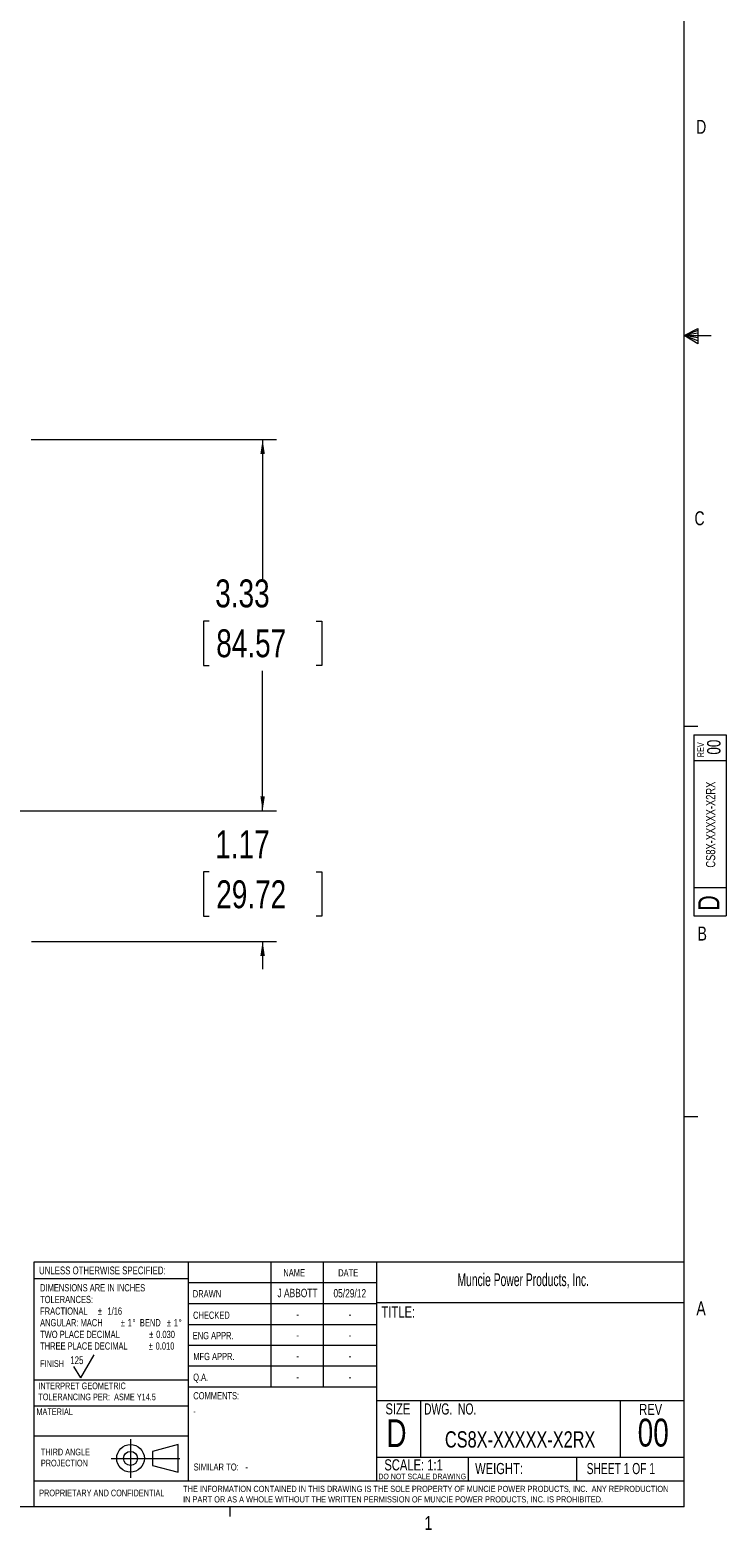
# Model space of a CAD drawing. Header units: inches. Extents: x 0.3 to 33.9, y 0.2 to 21.7.
# Tile 13 of 19: x 27.7 to 33.9, y 0.2 to 13.7. Entities that reach past the tile are written whole.
import ezdxf

# ---------------------------------------------------------------- set-up
doc = ezdxf.new("R2010")
doc.units = ezdxf.units.IN
doc.header["$MEASUREMENT"] = 0
doc.linetypes.add('CENTERX2', pattern=[0.8, 0.5, -0.1, 0.1, -0.1])
doc.layers.add('BORDER', color=7, linetype='Continuous', lineweight=15)
doc.layers.add('SLD-0', color=7, linetype='Continuous', lineweight=15)
doc.styles.add('SLDTEXTSTYLE0', font='TXT', dxfattribs={"width": 0.75})
doc.styles.add('SLDTEXTSTYLE1', font='TXT', dxfattribs={"width": 0.605})
doc.styles.add('SLDTEXTSTYLE2', font='TXT', dxfattribs={"width": 0.694444})
doc.styles.add('SLDTEXTSTYLE3', font='TXT', dxfattribs={"width": 0.6875})
doc.dimstyles.new('SLDDIMSTYLE0', dxfattribs={"dimtxt": 0.25, "dimasz": 0.13, "dimexe": 0, "dimexo": 0.0625, "dimgap": 0.0625, "dimtad": 0, "dimtih": 1, "dimtoh": 1, "dimrnd": 1e-09, "dimzin": 12, "dimdsep": 46, "dimtxsty": 'SLDTEXTSTYLE0', "dimsah": 1, "dimcen": 0.09, "dimadec": 0, "dimazin": 3, "dimtfac": 1, "dimtofl": 0, "dimtmove": 0, "dimatfit": 3, "dimfxl": 1, "dimfrac": 2, "dimtolj": 1, "dimtzin": 12, "dimarcsym": 0})
doc.dimstyles.new('SLDDIMSTYLE1', dxfattribs={"dimtxt": 0.25, "dimasz": 0.13, "dimexe": 0, "dimexo": 0.0625, "dimgap": 0.0625, "dimtad": 0, "dimtih": 1, "dimtoh": 1, "dimrnd": 1e-09, "dimzin": 12, "dimdsep": 46, "dimtxsty": 'SLDTEXTSTYLE0', "dimsah": 1, "dimcen": 0.09, "dimadec": 0, "dimazin": 3, "dimtfac": 1, "dimtmove": 0, "dimatfit": 0, "dimfxl": 1, "dimfrac": 2, "dimtolj": 1, "dimtzin": 12, "dimarcsym": 0})

# ---------------------------------------------------------------- blocks, each defined once
blk = doc.blocks.new('Block1')
at = {"layer": 'SLD-0', "color": 1, "linetype": 'CENTERX2'}
for p, q in [((3.162, 0.867), (3.162, 0.522)), ((2.989, 0.695), (3.334, 0.695))]:
    blk.add_line(p, q, dxfattribs=at)
at = {"layer": 'SLD-0', "color": 1}
for p, q in [((3.589, 0.818), (3.359, 0.758)), ((3.589, 0.571), (3.589, 0.818)), ((3.334, 0.695), (3.604, 0.695)), ((3.359, 0.758), (3.359, 0.632)), ((3.359, 0.632), (3.589, 0.571))]:
    blk.add_line(p, q, dxfattribs=at)
for radius in [0.124, 0.0629]:
    blk.add_circle((3.162, 0.695), radius, dxfattribs=at)
blk = doc.blocks.new('SW_NOTE_0')
at = {"layer": 'SLD-0', "color": 0, "char_height": 0.06, "attachment_point": 1, "style": 'SLDTEXTSTYLE0'}
for s, insert in [('THIRD ANGLE', (0, 0.077)), ('PROJECTION', (0, -0.022))]:
    blk.add_mtext(s, dxfattribs=dict(at, insert=insert))
blk = doc.blocks.new('SW_NOTE_1')
at = {"layer": 'SLD-0', "color": 0, "char_height": 0.055, "attachment_point": 1, "style": 'SLDTEXTSTYLE0'}
for s, insert in [('THE INFORMATION CONTAINED IN THIS DRAWING IS THE SOLE PROPERTY OF MUNCIE POWER PRODUCTS, INC.  ANY REPRODUCTION', (0, 0.071)), ('IN PART OR AS A WHOLE WITHOUT THE WRITTEN PERMISSION OF MUNCIE POWER PRODUCTS, INC. IS PROHIBITED.', (0, -0.023))]:
    blk.add_mtext(s, dxfattribs=dict(at, insert=insert))
blk = doc.blocks.new('SW_NOTE_2')
at = {"layer": 'SLD-0', "color": 0, "char_height": 0.065, "attachment_point": 1, "style": 'SLDTEXTSTYLE0'}
for s, insert in [('DIMENSIONS ARE IN INCHES', (0, 0.084)), ('TOLERANCES:', (0, -0.021)), ('FRACTIONAL', (0, -0.125)), ('%%p', (0.518, -0.125)), ('1/16', (0.604, -0.125)), ('ANGULAR: MACH', (0, -0.229)), ('%%p', (0.723, -0.229)), ('1', (0.785, -0.229)), ('%%d', (0.829, -0.229)), ('BEND', (0.895, -0.229)), ('%%p', (1.137, -0.229)), ('1', (1.199, -0.229)), ('%%d', (1.243, -0.229)), ('TWO PLACE DECIMAL', (0, -0.334)), ('%%p', (0.979, -0.334)), ('0.030', (1.041, -0.334)), ('THREE PLACE DECIMAL', (0, -0.438)), ('%%p', (0.974, -0.438)), ('0.010', (1.036, -0.438))]:
    blk.add_mtext(s, dxfattribs=dict(at, insert=insert))
blk = doc.blocks.new('SW_NOTE_3')
at = {"layer": 'SLD-0', "color": 0, "char_height": 0.06, "attachment_point": 1, "style": 'SLDTEXTSTYLE0'}
for s, insert in [('INTERPRET GEOMETRIC', (0, 0.077)), ('TOLERANCING PER:  ASME Y14.5', (0, -0.022))]:
    blk.add_mtext(s, dxfattribs=dict(at, insert=insert))
blk = doc.blocks.new('_D_4')
at = {"layer": 'SLD-0'}
for p, q in [((29.743, 6.651), (29.743, 6.901)), ((25.594, 6.651), (29.868, 6.651)), ((29.264, 6.103), (29.213, 6.103)), ((29.213, 6.103), (29.213, 5.706)), ((30.222, 6.103), (30.273, 6.103)), ((30.273, 6.103), (30.273, 5.706)), ((29.213, 5.706), (29.264, 5.706)), ((30.273, 5.706), (30.222, 5.706)), ((27.671, 5.481), (29.868, 5.481)), ((29.743, 5.481), (29.743, 5.231))]:
    blk.add_line(p, q, dxfattribs=at)
for points in [[(29.743, 6.651), (29.763, 6.781), (29.723, 6.781)], [(29.743, 5.481), (29.723, 5.351), (29.763, 5.351)]]:
    blk.add_solid(points, dxfattribs=at)
at = {"layer": 'SLD-0', "char_height": 0.25, "attachment_point": 1, "style": 'SLDTEXTSTYLE0'}
for s, insert in [('1.17', (29.318, 6.476, 0.413)), ('29.72', (29.327, 6.028, 0.413))]:
    blk.add_mtext(s, dxfattribs=dict(at, insert=insert))
blk = doc.blocks.new('_D_5')
at = {"layer": 'SLD-0'}
for p, q in [((27.666, 9.98), (29.868, 9.98)), ((29.743, 9.98), (29.743, 8.726)), ((29.264, 8.352), (29.213, 8.352)), ((29.213, 8.352), (29.213, 7.955)), ((30.222, 8.352), (30.273, 8.352)), ((30.273, 8.352), (30.273, 7.955)), ((29.213, 7.955), (29.264, 7.955)), ((30.273, 7.955), (30.222, 7.955)), ((29.743, 6.651), (29.743, 7.905)), ((25.594, 6.651), (29.868, 6.651))]:
    blk.add_line(p, q, dxfattribs=at)
for points in [[(29.743, 9.98), (29.723, 9.85), (29.763, 9.85)], [(29.743, 6.651), (29.763, 6.781), (29.723, 6.781)]]:
    blk.add_solid(points, dxfattribs=at)
at = {"layer": 'SLD-0', "char_height": 0.25, "attachment_point": 1, "style": 'SLDTEXTSTYLE0'}
for s, insert in [('3.33', (29.318, 8.725, 0.413)), ('84.57', (29.327, 8.278, 0.413))]:
    blk.add_mtext(s, dxfattribs=dict(at, insert=insert))

msp = doc.modelspace()

# ---------------------------------------------------------------- linework, layer by layer
at = {"layer": 'BORDER'}
for p, q in [((27.694, 0.645), (27.694, 2.609)), ((27.694, 2.609), (33.523, 2.609)), ((29.076, 2.609), (29.076, 0.645)), ((29.817, 2.609), (29.817, 1.484)), ((30.285, 2.609), (30.285, 1.484)), ((30.764, 2.609), (30.764, 0.645)), ((29.076, 2.455), (27.694, 2.455)), ((29.076, 2.422), (30.764, 2.422)), ((29.076, 2.234), (30.764, 2.234)), ((30.764, 2.242), (33.523, 2.242)), ((29.076, 2.047), (30.764, 2.047)), ((28.111, 1.567), (28.231, 1.775)), ((30.764, 1.859), (29.076, 1.859)), ((28.111, 1.567), (28.051, 1.671)), ((30.764, 1.672), (29.076, 1.672)), ((27.694, 1.55), (29.076, 1.55)), ((30.764, 1.484), (29.073, 1.484)), ((30.764, 1.365), (33.523, 1.365)), ((31.16, 1.365), (31.16, 0.858)), ((32.951, 1.365), (32.951, 0.858)), ((27.694, 1.317), (29.076, 1.317)), ((27.694, 1.047), (29.076, 1.047)), ((30.764, 0.858), (33.523, 0.858)), ((31.587, 0.858), (31.587, 0.645)), ((32.559, 0.858), (32.559, 0.645)), ((27.691, 0.645), (27.691, 0.411)), ((27.691, 0.645), (33.523, 0.645))]:
    msp.add_line(p, q, dxfattribs=at)
at = {"layer": 'SLD-0'}
for p, q in [((33.523, 0.411), (33.523, 21.411)), ((33.523, 10.911), (33.647, 10.976)), ((33.647, 10.958), (33.523, 10.911)), ((33.647, 10.934), (33.523, 10.911)), ((33.647, 10.891), (33.523, 10.911)), ((33.647, 10.865), (33.523, 10.911)), ((33.647, 10.837), (33.523, 10.911)), ((33.523, 10.911), (33.766, 10.911)), ((33.647, 10.976), (33.647, 10.837)), ((33.523, 7.411), (33.648, 7.411)), ((33.61, 7.332), (33.9, 7.332)), ((33.61, 7.332), (33.61, 5.709)), ((33.9, 7.332), (33.9, 5.709)), ((33.9, 7.099), (33.61, 7.099)), ((33.61, 5.965), (33.9, 5.965)), ((33.61, 5.709), (33.9, 5.709)), ((33.523, 3.911), (33.648, 3.911)), ((33.523, 0.411), (0.523, 0.411)), ((29.448, 0.411), (29.448, 0.326))]:
    msp.add_line(p, q, dxfattribs=at)

# ---------------------------------------------------------------- block references
at = {"color": 7, "linetype": 'Continuous'}
msp.add_blockref('Block1', (25.396, 0.151), dxfattribs=at)
at = {"layer": 'SLD-0'}
for name, p in [('SW_NOTE_2', (27.747, 2.324)), ('SW_NOTE_3', (27.731, 1.449)), ('SW_NOTE_0', (27.754, 0.856)), ('SW_NOTE_1', (29.03, 0.529))]:
    msp.add_blockref(name, p, dxfattribs=at)

# ---------------------------------------------------------------- texts
at = {"color": 7, "linetype": 'Continuous', "lineweight": 0, "char_height": 0.125, "attachment_point": 1, "style": 'SLDTEXTSTYLE0'}
for s, insert in [('D', (33.632, 12.845)), ('C', (33.617, 9.336)), ('B', (33.645, 5.613)), ('A', (33.634, 2.254)), ('1', (31.195, 0.329))]:
    msp.add_mtext(s, dxfattribs=dict(at, insert=insert))
at = {"color": 7, "linetype": 'Continuous', "lineweight": 0, "rotation": 90, "style": 'SLDTEXTSTYLE0'}
for s, insert, char_height, attachment_point in [('REV', (33.642, 7.131), 0.06, 1), ('00', (33.73, 7.222), 0.12, 2), ('CS8X-XXXXX-X2RX', (33.72, 6.527), 0.08333, 2), ('D', (33.651, 5.756), 0.19, 1)]:
    msp.add_mtext(s, dxfattribs=dict(at, insert=insert, char_height=char_height, attachment_point=attachment_point))
at = {"layer": 'BORDER', "style": 'SLDTEXTSTYLE0'}
for s, insert, char_height, attachment_point in [('125', (28.018, 1.761), 0.07, 1), ('CS8X-XXXXX-X2RX', (32.053, 1.089), 0.14583, 2), ('00', (33.247, 1.202), 0.25, 2), ('-', (29.588, 0.8), 0.0625, 1), ('PROPRIETARY AND CONFIDENTIAL', (27.739, 0.566), 0.06, 1)]:
    msp.add_mtext(s, dxfattribs=dict(at, insert=insert, char_height=char_height, attachment_point=attachment_point))
at = {"layer": 'SLD-0'}
for s, insert, char_height, attachment_point, style in [('UNLESS OTHERWISE SPECIFIED:', (27.738, 2.566), 0.07, 1, 'SLDTEXTSTYLE0'), ('NAME', (29.929, 2.543), 0.065, 1, 'SLDTEXTSTYLE0'), ('DATE', (30.421, 2.542), 0.065, 1, 'SLDTEXTSTYLE0'), ('Muncie Power Products, Inc.', (31.491, 2.505), 0.11458, 1, 'SLDTEXTSTYLE1'), ('DRAWN', (29.117, 2.354), 0.065, 1, 'SLDTEXTSTYLE0'), ('J ABBOTT', (30.056, 2.366), 0.075, 2, 'SLDTEXTSTYLE0'), ('05/29/12', (30.525, 2.364), 0.075, 2, 'SLDTEXTSTYLE0'), ('CHECKED', (29.119, 2.162), 0.065, 1, 'SLDTEXTSTYLE0'), ('TITLE:', (30.81, 2.208), 0.1, 1, 'SLDTEXTSTYLE0'), ('-', (30.057, 2.177), 0.075, 2, 'SLDTEXTSTYLE0'), ('-', (30.526, 2.177), 0.075, 2, 'SLDTEXTSTYLE0'), ('ENG APPR.', (29.116, 1.979), 0.065, 1, 'SLDTEXTSTYLE0'), ('-', (30.057, 1.989), 0.075, 2, 'SLDTEXTSTYLE0'), ('-', (30.526, 1.989), 0.075, 2, 'SLDTEXTSTYLE0'), ('MFG APPR.', (29.121, 1.792), 0.065, 1, 'SLDTEXTSTYLE0'), ('-', (30.057, 1.802), 0.075, 2, 'SLDTEXTSTYLE0'), ('-', (30.526, 1.802), 0.075, 2, 'SLDTEXTSTYLE0'), ('FINISH', (27.747, 1.726), 0.06, 1, 'SLDTEXTSTYLE0'), ('Q.A.', (29.12, 1.606), 0.065, 1, 'SLDTEXTSTYLE0'), ('-', (30.057, 1.614), 0.075, 2, 'SLDTEXTSTYLE0'), ('-', (30.526, 1.614), 0.075, 2, 'SLDTEXTSTYLE0'), ('COMMENTS:', (29.121, 1.44), 0.065, 1, 'SLDTEXTSTYLE0'), ('MATERIAL', (27.714, 1.294), 0.06, 1, 'SLDTEXTSTYLE0'), ('-', (29.121, 1.3), 0.0625, 1, 'SLDTEXTSTYLE0'), ('SIZE', (30.845, 1.34), 0.1, 1, 'SLDTEXTSTYLE0'), ('DWG.  NO.', (31.191, 1.339), 0.1, 1, 'SLDTEXTSTYLE2'), ('REV', (33.121, 1.335), 0.1, 1, 'SLDTEXTSTYLE0'), ('D', (30.853, 1.197), 0.25, 1, 'SLDTEXTSTYLE0'), ('SCALE: 1:1', (30.835, 0.838), 0.1, 1, 'SLDTEXTSTYLE0'), ('SHEET 1 OF 1', (32.65, 0.805), 0.1, 1, 'SLDTEXTSTYLE3'), ('SIMILAR TO:', (29.124, 0.8), 0.0625, 1, 'SLDTEXTSTYLE0'), ('DO NOT SCALE DRAWING', (31.175, 0.709), 0.05, 2, 'SLDTEXTSTYLE0'), ('WEIGHT:', (31.649, 0.805), 0.1, 1, 'SLDTEXTSTYLE0')]:
    msp.add_mtext(s, dxfattribs=dict(at, insert=insert, char_height=char_height, attachment_point=attachment_point, style=style))

# ---------------------------------------------------------------- dimensions: what is measured, and where the dimension line sits
for base, p1, p2, dimstyle, picture, middle in [((29.743, 9.98), (25.544, 6.651), (27.616, 9.98), 'SLDDIMSTYLE0', '_D_5', (29.743, 8.316)), ((29.743, 6.651), (27.621, 5.481), (25.544, 6.651), 'SLDDIMSTYLE1', '_D_4', (29.743, 6.066))]:
    dim = msp.add_linear_dim(base=base, p1=p1, p2=p2, angle=90, dimstyle=dimstyle, dxfattribs=at)
    dim.commit()
    dim.dimension.update_dxf_attribs({"geometry": picture, "text_midpoint": middle, "dimtype": 160})

doc.saveas('drawing.dxf')
